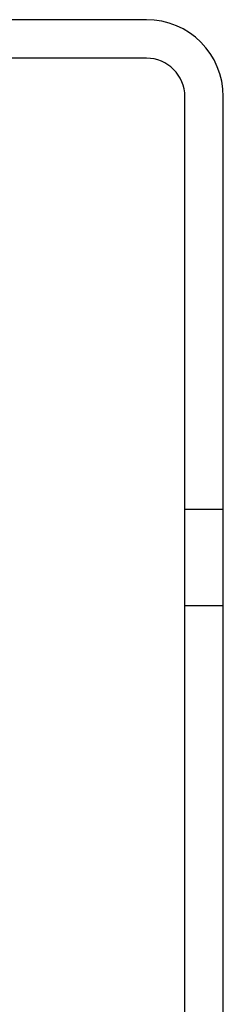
# Model space of a CAD drawing. Extents: x -3199 to 1181, y 8 to 2383.
# Tile 13 of 62: x -1985 to -1964, y 649 to 752. Entities that reach past the tile are written whole.
import ezdxf

# ---------------------------------------------------------------- set-up
doc = ezdxf.new("R2010")
doc.units = 0
doc.header["$LTSCALE"] = 65.395
doc.layers.get('0').update_dxf_attribs({"linetype": 'CONTINUOUS'})

msp = doc.modelspace()

# ---------------------------------------------------------------- linework, layer by layer
at = {"color": 7, "linetype": 'CONTINUOUS'}
for p, q in [((-1972.21, 751.63), (-2136.21, 751.63)), ((-1972.21, 747.63), (-2136.21, 747.63)), ((-1968.21, 571.63), (-1968.21, 743.63)), ((-1964.21, 634.65), (-1964.21, 743.63)), ((-1968.21, 690.75), (-1964.21, 690.75))]:
    msp.add_line(p, q, dxfattribs=at)
at = {"color": 9, "linetype": 'CONTINUOUS'}
msp.add_line((-1968.21, 700.75), (-1964.21, 700.75), dxfattribs=at)
at = {"color": 7, "linetype": 'CONTINUOUS'}
for radius in [8, 4]:
    msp.add_arc((-1972.21, 743.63), radius, 0, 90, dxfattribs=at)

doc.saveas('drawing.dxf')
